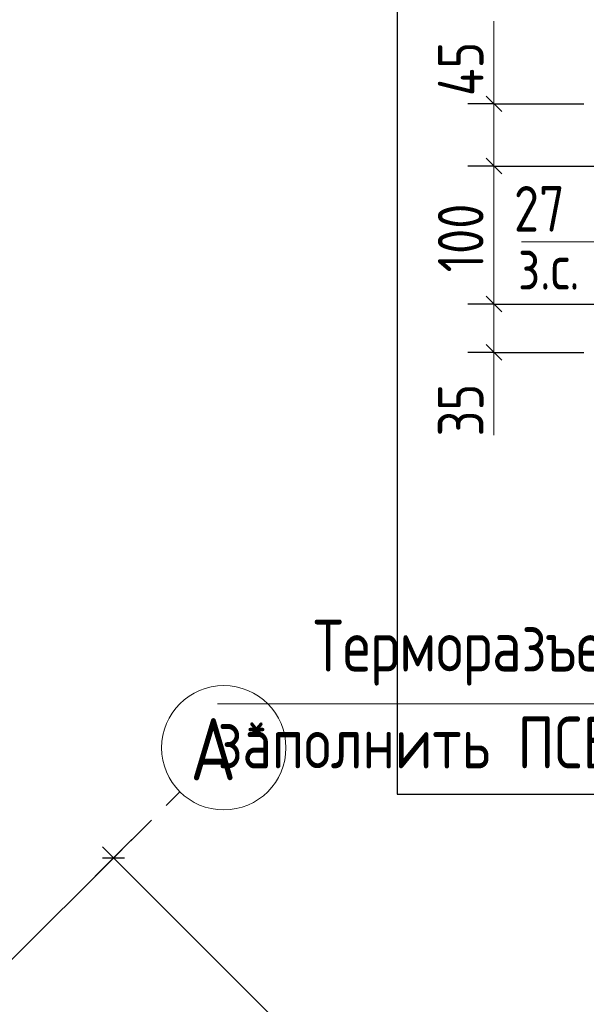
# Model space of a CAD drawing. Header units: millimetres. Extents: x 0 to 34506, y 0 to 42000.
# Tile 12 of 17: x 16626 to 19360, y 24634 to 29387. Entities that reach past the tile are written whole.
import ezdxf

# ---------------------------------------------------------------- set-up
doc = ezdxf.new("R2010")
doc.units = ezdxf.units.MM
doc.linetypes.add('______5', pattern=[1100, 800, -100, 100, -100])
for name, color, linetype, lineweight in [('Standard', 7, 'Continuous', 25), ('Оси', 40, '______5', 18), ('Позиционная метка линия выноска', 7, 'Continuous', 13), ('Примечания', 7, 'Continuous', 25), ('Размерная выноска', 7, 'Continuous', 13)]:
    doc.layers.add(name, color=color, linetype=linetype, lineweight=lineweight)
doc.styles.add('GOST 2.304-81', font='txt')
doc.styles.add('ISOCPEUR', font='txt')

msp = doc.modelspace()

# ---------------------------------------------------------------- linework, layer by layer
at = {"layer": 'Standard', "color": 7, "linetype": 'Continuous', "lineweight": 13, "transparency": 33554687}
for p, q in [((18913.8, 28980.7), (18913.8, 29055.7)), ((18913.8, 28680.7), (18913.8, 28014)), ((18913.8, 28014), (18913.8, 27780.7)), ((18913.8, 27780.7), (18913.8, 27705.7)), ((17078.9, 25340.5), (17025.9, 25393.5)), ((17078.9, 25340.5), (20070, 22349.4))]:
    msp.add_line(p, q, dxfattribs=at)
at = {"layer": 'Standard', "color": 7, "linetype": 'Continuous', "lineweight": 25, "transparency": 33554687}
for p, q in [((18876.3, 29018.2), (18951.3, 28943.2)), ((18876.3, 28718.2), (18951.3, 28643.2)), ((18876.3, 28051.5), (18951.3, 27976.5)), ((18876.3, 27818.2), (18951.3, 27743.2)), ((17025.9, 25340.5), (17132, 25340.5))]:
    msp.add_line(p, q, dxfattribs=at)
at = {"layer": 'Standard', "color": 251, "linetype": 'Continuous', "lineweight": -3, "true_color": 0x656565, "transparency": 33554687}
for p, q in [((18913.8, 28980.7), (18788.8, 28980.7)), ((18913.8, 28980.7), (19038.8, 28980.7)), ((18913.8, 28980.7), (19347.1, 28980.7)), ((18913.8, 28680.7), (18788.8, 28680.7)), ((18913.8, 28680.7), (19038.8, 28680.7)), ((18913.8, 28680.7), (19647.1, 28680.7)), ((18913.8, 28014), (18788.8, 28014)), ((18913.8, 28014), (19038.8, 28014)), ((18913.8, 28014), (19647.1, 28014)), ((18913.8, 27780.7), (18788.8, 27780.7)), ((18913.8, 27780.7), (19038.8, 27780.7)), ((18913.8, 27780.7), (19347.1, 27780.7)), ((17078.9, 25340.5), (17241.9, 25503.5)), ((17078.9, 25340.5), (17167.3, 25428.9)), ((17078.9, 25340.5), (16990.6, 25252.1))]:
    msp.add_line(p, q, dxfattribs=at)
at = {"layer": 'Standard', "color": 254, "linetype": 'Continuous', "lineweight": 25, "true_color": 0xc4c4ff, "transparency": 33554687}
msp.add_lwpolyline([(18447.1, 25647.3), (26780.4, 25647.3), (26780.4, 29980.7), (18447.1, 29980.7), (18447.1, 25647.3)], dxfattribs=at)
at = {"layer": 'Standard', "color": 7, "linetype": 'Continuous', "lineweight": 13, "transparency": 33554687}
msp.add_lwpolyline([(18913.8, 28980.7), (18913.8, 28955.3), (18913.8, 28955.3), (18913.8, 28680.7)], dxfattribs=at)
at = {"layer": 'Оси', "color": 8, "linetype": '______5', "lineweight": -3, "transparency": 33554687}
msp.add_line((5665, 13926.6), (17398.5, 25660), dxfattribs=at)
at = {"layer": 'Оси', "color": 7, "linetype": 'Continuous', "lineweight": 13, "transparency": 33554687}
msp.add_circle((17610.6, 25872.1), 300, dxfattribs=at)
at = {"layer": 'Позиционная метка линия выноска', "color": 7, "linetype": 'Continuous', "lineweight": 13, "transparency": 33554687}
msp.add_lwpolyline([(17580.4, 26084), (21411.7, 26084), (21411.7, 27780.7)], dxfattribs=at)
at = {"layer": 'Размерная выноска', "color": 7, "linetype": 'Continuous', "lineweight": 13, "transparency": 33554687}
for p, q in [((18913.8, 28980.7), (18913.8, 29380.7)), ((19447.1, 28314), (19047.1, 28314)), ((18913.8, 27780.7), (18913.8, 27380.7))]:
    msp.add_line(p, q, dxfattribs=at)

# ---------------------------------------------------------------- texts
at = {"layer": 'Standard', "color": 7, "linetype": 'Continuous', "lineweight": 25, "transparency": 33554687, "char_height": 220, "attachment_point": 7, "rotation": 90, "style": 'GOST 2.304-81'}
for s, insert, width in [('45', (18863.7, 29018.2), 375.735), ('100', (18863.7, 28167.5), 485.079), ('35', (18863.7, 27375.3), 360.165)]:
    msp.add_mtext(s, dxfattribs=dict(at, insert=insert, width=width))
at = {"layer": 'Standard', "color": 7, "linetype": 'Continuous', "lineweight": 25, "transparency": 33554687, "char_height": 220, "attachment_point": 7, "style": 'GOST 2.304-81'}
for s, insert, width in [('27', (19010.2, 28364), 391.317), ('з.с.', (19030.3, 28083.9), 446.066)]:
    msp.add_mtext(s, dxfattribs=dict(at, insert=insert, width=width))
at = {"layer": 'Оси', "color": 7, "linetype": 'Continuous', "lineweight": 25, "transparency": 33554687, "attachment_point": 7, "style": 'ISOCPEUR'}
for s, insert, char_height, width in [('\\W0.80;*', (17719.1, 25889.6), 180, 215.909), ('\\W0.82;А', (17449.1, 25714.6), 300, 392.64)]:
    msp.add_mtext(s, dxfattribs=dict(at, insert=insert, char_height=char_height, width=width))
at = {"layer": 'Примечания', "color": 7, "linetype": 'Continuous', "lineweight": 25, "transparency": 33554687, "char_height": 250, "attachment_point": 7, "style": 'GOST 2.304-81'}
for s, insert, width in [('Терморазъем', (18042.9, 26172.3), 1768.066), ('заполнить\\~ПСБ-С\\~35', (17580.4, 25772.3), 2692.065)]:
    msp.add_mtext(s, dxfattribs=dict(at, insert=insert, width=width))

doc.saveas('drawing.dxf')
